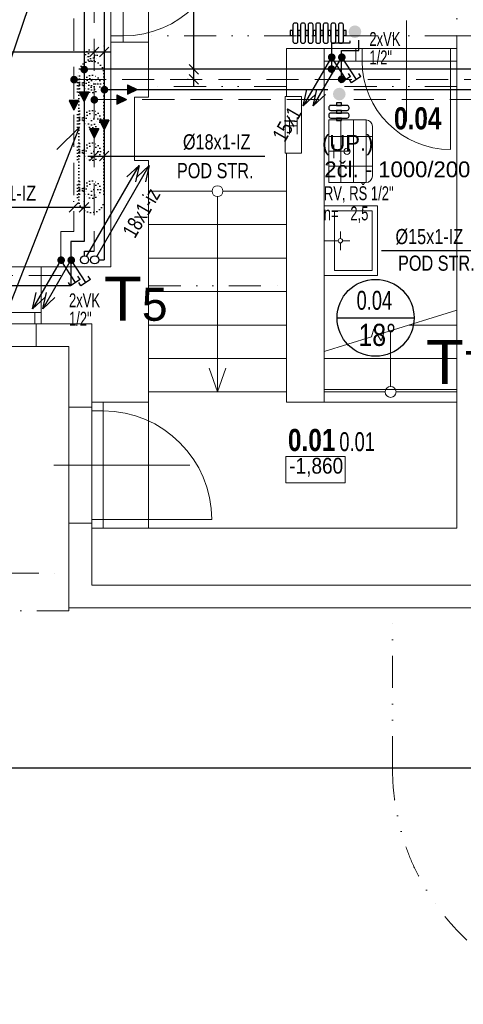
# Model space of a CAD drawing. Header units: millimetres. Extents: x 2424458 to 5109721, y -2781114 to -1335434.
# Tile 8 of 59: x 2478833 to 2482342, y -1420998 to -1413200. Entities that reach past the tile are written whole.
import ezdxf
from ezdxf.enums import TextEntityAlignment as Align

# ---------------------------------------------------------------- set-up
doc = ezdxf.new("R2010")
doc.units = ezdxf.units.MM
doc.header["$LTSCALE"] = 20
doc.header["$MEASUREMENT"] = 0
for name, pattern in [('Carkovana 2x_1', [200, 150, -50]), ('DASHED', [19.05, 12.7, -6.35]), ('DIVIDE', [31.75, 12.7, -6.35, 0, -6.35, 0, -6.35]), ('DOT', [0.25, 0, -0.25]), ('JIS_09_15', [300, 150, -50, 0, -50, 0, -50])]:
    doc.linetypes.add(name, pattern=pattern)
for name, color, linetype in [('ARMATURY', 2, 'Continuous'), ('KANALIZACE STÁV.', 2, 'Continuous'), ('KOTY', 2, 'Continuous'), ('ROZVODY', 6, 'Continuous'), ('slepak nový', 252, 'Continuous'), ('TZB_TOP rozvody', 6, 'Continuous'), ('UT', 6, 'Continuous'), ('Čísla místností', 7, 'Continuous')]:
    doc.layers.add(name, color=color, linetype=linetype)
doc.layers.add('Rámečky', color=7, linetype='Continuous', lineweight=25)
doc.layers.add('TZB TEXT', color=3, linetype='Continuous', lineweight=18)
doc.styles.add('Arial Black', font='ariblk.ttf')
doc.styles.add('ARIALNARROW', font='ARIALN.TTF')
doc.styles.add('ARIEL', font='ARIAL.TTF')
doc.styles.add('ROMAN', font='ic-romans.shx')
doc.styles.add('ROMANS', font='ic-romans.shx', dxfattribs={"width": 0.8})
doc.styles.get("Standard").update_dxf_attribs({"font": 'ic-romans.shx', "width": 0.8})
doc.dimstyles.new('M50', dxfattribs={"dimtxt": 100, "dimasz": 60, "dimexe": 50, "dimexo": 150, "dimgap": 100, "dimtad": 1, "dimdec": 0, "dimzin": 0, "dimdsep": 46, "dimtxsty": 'Standard', "dimblk1": 'OBLIQUE', "dimblk2": 'OBLIQUE', "dimsah": 1, "dimcen": 0.09, "dimdle": 50, "dimclrd": 256, "dimclre": 256, "dimclrt": 256, "dimadec": 0, "dimazin": 0, "dimtfac": 1, "dimtdec": 0, "dimtofl": 0, "dimtmove": 1, "dimatfit": 3, "dimldrblk": 'OBLIQUE', "dimfxl": 1, "dimarcsym": 0})

# ---------------------------------------------------------------- blocks, each defined once
blk = doc.blocks.new('*U727', base_point=(31500, 0))
at = {"layer": 'Rámečky', "linetype": 'Continuous'}
blk.add_line((0, 0), (31500, 0), dxfattribs=at)
blk = doc.blocks.new('*U408', base_point=(16994.7, 17725.8))
at = {"linetype": 'ByBlock', "ltscale": 20}
blk.add_hatch(color=0, dxfattribs=at).paths.add_polyline_path([(16994.7, 17688.3), (17069.7, 17725.8), (16994.7, 17763.3)])
at = {"color": 0, "linetype": 'ByBlock', "lineweight": -2, "ltscale": 20}
for p, q in [((16994.7, 17688.3), (16994.7, 17763.3)), ((16994.7, 17763.3), (17069.7, 17725.8)), ((16994.7, 17688.3), (17069.7, 17725.8))]:
    blk.add_line(p, q, dxfattribs=at)
blk = doc.blocks.new('B')
at = {"layer": 'TZB_TOP rozvody', "lineweight": -3, "ltscale": 200}
blk.add_hatch(color=3, dxfattribs=at).paths.add_polyline_path([(32.4, 1.9, 1), (-28.8, 1.9, 1)])
blk.add_hatch(color=3, dxfattribs=at).paths.add_polyline_path([(32.4, 1.9, 1), (-28.8, 1.9, 1)])
blk = doc.blocks.new('*U789')
at = {"color": 0, "linetype": 'ByBlock', "lineweight": -2}
for p, q in [((0, 0), (140, 0)), ((140, 30), (120, 30)), ((140, 30), (140, -30)), ((140, -30), (120, -30))]:
    blk.add_line(p, q, dxfattribs=at)
blk = doc.blocks.new('_OBLIQUE')
at = {"color": 0, "linetype": 'ByBlock'}
blk.add_line((-0.5, -0.5), (0.5, 0.5), dxfattribs=at)
blk = doc.blocks.new('*D828')
at = {"layer": 'Defpoints', "color": 0}
for p in [(2480211, -1413593.1), (2480216.7, -1413593.1), (2480214.4, -1413673.1)]:
    blk.add_point(p, dxfattribs=at)
at = {"layer": 'KOTY', "linetype": 'Continuous', "lineweight": -2}
for p, q in [((2480211, -1413593.1), (2480211, -1412323.7)), ((2480211, -1413723.1), (2480211, -1413543.1)), ((2480166.7, -1413593.1), (2480161, -1413593.1)), ((2480164.4, -1413673.1), (2480161, -1413673.1))]:
    blk.add_line(p, q, dxfattribs=at)
at = {"layer": 'KOTY', "lineweight": -2, "xscale": 75, "yscale": 75, "zscale": 75}
for p, rotation in [((2480211, -1413593.1), 270), ((2480211, -1413673.1), 90)]:
    blk.add_blockref('_OBLIQUE', p, dxfattribs=dict(at, rotation=rotation))
at = {"layer": 'KOTY', "lineweight": -3, "insert": (2480101, -1412702.8), "char_height": 120, "attachment_point": 5, "rotation": 90, "style": 'ROMANS'}
blk.add_mtext('%%c18x1-IZ', dxfattribs=at)
blk = doc.blocks.new('*D841')
at = {"layer": 'Defpoints', "color": 0}
for p in [(2479421.4, -1414283.7), (2479501.4, -1414280.2), (2479501.4, -1414286)]:
    blk.add_point(p, dxfattribs=at)
at = {"layer": 'KOTY', "linetype": 'Continuous', "lineweight": -2}
for p, q in [((2479421.4, -1414233.7), (2479421.4, -1414230.2)), ((2479501.4, -1414236), (2479501.4, -1414230.2)), ((2479371.4, -1414280.2), (2479551.4, -1414280.2)), ((2479501.4, -1414280.2), (2480770.9, -1414280.2))]:
    blk.add_line(p, q, dxfattribs=at)
at = {"layer": 'KOTY', "lineweight": -2, "xscale": 75, "yscale": 75, "zscale": 75}
blk.add_blockref('_OBLIQUE', (2479421.4, -1414280.2), dxfattribs=at)
at = {"layer": 'KOTY', "lineweight": -2, "xscale": 75, "yscale": 75, "zscale": 75, "rotation": 180}
blk.add_blockref('_OBLIQUE', (2479501.4, -1414280.2), dxfattribs=at)
at = {"layer": 'KOTY', "lineweight": -3, "insert": (2480391.7, -1414170.2), "char_height": 120, "attachment_point": 5, "style": 'ROMANS'}
blk.add_mtext('%%c18x1-IZ', dxfattribs=at)
blk = doc.blocks.new('*D842')
at = {"layer": 'Defpoints', "color": 0}
for p in [(2479421.4, -1413426.2), (2479421.4, -1413456.3), (2479501.4, -1413459.8)]:
    blk.add_point(p, dxfattribs=at)
at = {"layer": 'KOTY', "linetype": 'Continuous', "lineweight": -2}
for p, q in [((2479501.4, -1413409.8), (2479501.4, -1413406.3)), ((2479421.4, -1413456.3), (2477134.2, -1413456.3)), ((2479551.4, -1413456.3), (2479371.4, -1413456.3)), ((2479421.4, -1413476.2), (2479421.4, -1413506.3))]:
    blk.add_line(p, q, dxfattribs=at)
at = {"layer": 'KOTY', "lineweight": -2, "xscale": 75, "yscale": 75, "zscale": 75}
blk.add_blockref('_OBLIQUE', (2479421.4, -1413456.3), dxfattribs=at)
at = {"layer": 'KOTY', "lineweight": -2, "xscale": 75, "yscale": 75, "zscale": 75, "rotation": 180}
blk.add_blockref('_OBLIQUE', (2479501.4, -1413456.3), dxfattribs=at)
at = {"layer": 'KOTY', "lineweight": -3, "insert": (2477513.4, -1413346.3), "char_height": 120, "attachment_point": 5, "style": 'ROMANS'}
blk.add_mtext('%%c22x1-IZ', dxfattribs=at)
blk = doc.blocks.new('*D846')
at = {"layer": 'Defpoints', "color": 0}
for p in [(2479261.4, -1414686.5), (2479261.4, -1414692.3), (2479341.4, -1414690)]:
    blk.add_point(p, dxfattribs=at)
at = {"layer": 'KOTY', "linetype": 'Continuous', "lineweight": -2}
for p, q in [((2479261.4, -1414642.3), (2479261.4, -1414636.5)), ((2479341.4, -1414640), (2479341.4, -1414636.5)), ((2479261.4, -1414686.5), (2478316.1, -1414686.5)), ((2479391.4, -1414686.5), (2479211.4, -1414686.5))]:
    blk.add_line(p, q, dxfattribs=at)
at = {"layer": 'KOTY', "lineweight": -2, "xscale": 75, "yscale": 75, "zscale": 75}
blk.add_blockref('_OBLIQUE', (2479261.4, -1414686.5), dxfattribs=at)
at = {"layer": 'KOTY', "lineweight": -2, "xscale": 75, "yscale": 75, "zscale": 75, "rotation": 180}
blk.add_blockref('_OBLIQUE', (2479341.4, -1414686.5), dxfattribs=at)
at = {"layer": 'KOTY', "lineweight": -3, "insert": (2478695.3, -1414576.5), "char_height": 120, "attachment_point": 5, "style": 'ROMANS'}
blk.add_mtext('%%c18x1-IZ', dxfattribs=at)
blk = doc.blocks.new('*D876')
at = {"layer": 'Defpoints', "color": 0}
for p in [(2482622.4, -1415033.6), (2482702.4, -1415030.2), (2482702.4, -1415035.9)]:
    blk.add_point(p, dxfattribs=at)
at = {"layer": 'KOTY', "linetype": 'Continuous', "lineweight": -2}
for p, q in [((2482622.4, -1415030.2), (2481694.5, -1415030.2)), ((2482572.4, -1415030.2), (2482752.4, -1415030.2)), ((2482622.4, -1414983.6), (2482622.4, -1414980.2)), ((2482702.4, -1414985.9), (2482702.4, -1414980.2))]:
    blk.add_line(p, q, dxfattribs=at)
at = {"layer": 'KOTY', "lineweight": -2, "xscale": 75, "yscale": 75, "zscale": 75}
blk.add_blockref('_OBLIQUE', (2482622.4, -1415030.2), dxfattribs=at)
at = {"layer": 'KOTY', "lineweight": -2, "xscale": 75, "yscale": 75, "zscale": 75, "rotation": 180}
blk.add_blockref('_OBLIQUE', (2482702.4, -1415030.2), dxfattribs=at)
at = {"layer": 'KOTY', "lineweight": -3, "insert": (2482073.6, -1414920.2), "char_height": 120, "attachment_point": 5, "style": 'ROMANS'}
blk.add_mtext('%%c15x1-IZ', dxfattribs=at)

msp = doc.modelspace()

# ---------------------------------------------------------------- hatches: boundary and pattern name
at = {"layer": 'UT'}
for points in [[(2481485.1, -1413345.9, 1), (2481485.1, -1413245.9, 1)], [(2481311.4, -1413789.6, 1), (2481411.4, -1413789.6, 1)]]:
    msp.add_hatch(color=3, dxfattribs=at).paths.add_polyline_path(points)

# ---------------------------------------------------------------- linework, layer by layer
at = {"color": 7, "linetype": 'DOT', "ltscale": 5}
for p, q in [((2479299.5, -1414627.7), (2479299.5, -1413627.7)), ((2479499.5, -1413627.7), (2479499.5, -1414627.7))]:
    msp.add_line(p, q, dxfattribs=at)
at = {"color": 7, "linetype": 'Continuous'}
for points in [[(2473913, -1417795.3), (2477309.7, -1417795.3), (2479155.8, -1412353.4), (2479058.3, -1412495.9)], [(2473910.7, -1418250.8), (2477659.9, -1418250.8), (2479306.1, -1414050.5), (2479127.4, -1414229.2)]]:
    msp.add_lwpolyline(points, dxfattribs=at)
at = {"color": 7, "linetype": 'DOT', "ltscale": 5}
for points in [[(2479306.1, -1413644.4), (2479306.1, -1413773), (2479290.3, -1413773), (2479290.3, -1413644.4)], [(2479306.1, -1413922), (2479306.1, -1414050.5), (2479290.3, -1414050.5), (2479290.3, -1413922)], [(2479306.1, -1414180), (2479306.1, -1414308.5), (2479290.3, -1414308.5), (2479290.3, -1414180)], [(2479306.1, -1414481), (2479306.1, -1414609.5), (2479290.3, -1414609.5), (2479290.3, -1414481)]]:
    msp.add_lwpolyline(points, close=True, dxfattribs=at)
for points in [[(2479306.1, -1413708.7), (2479362, -1413689.7)], [(2479306.1, -1413708.7), (2479362, -1413727.6)], [(2479306.1, -1413986.2), (2479362, -1413967.3)], [(2479306.1, -1413986.2), (2479362, -1414005.2)], [(2479306.1, -1414244.3), (2479362, -1414225.3)], [(2479306.1, -1414244.3), (2479362, -1414263.2)], [(2479306.1, -1414545.3), (2479362, -1414526.3)], [(2479306.1, -1414545.3), (2479362, -1414564.2)]]:
    msp.add_lwpolyline(points, dxfattribs=at)
for centre, radius in [((2479399.5, -1413481.4), 46.2), ((2479399.5, -1413481.4), 27.4), ((2479404.2, -1413708.7), 68.1), ((2479404.2, -1413708.7), 46.2), ((2479404.2, -1413708.7), 27.4), ((2479404.2, -1413708.7), 27.4), ((2479404.2, -1413708.7), 14), ((2479404.2, -1413986.2), 68.1), ((2479404.2, -1413986.2), 46.2), ((2479404.2, -1413986.2), 14), ((2479404.2, -1414244.3), 68.1), ((2479404.2, -1414244.3), 46.2), ((2479404.2, -1414244.3), 14), ((2479404.2, -1414545.3), 68.1), ((2479404.2, -1414545.3), 46.2), ((2479404.2, -1414545.3), 14)]:
    msp.add_circle(centre, radius, dxfattribs=at)
for centre, start, end in [((2479399.5, -1413627.7), 0, 180), ((2479399.5, -1414627.7), 180, 0)]:
    msp.add_arc(centre, 100, start, end, dxfattribs=at)
at = {"layer": 'KANALIZACE STÁV.', "linetype": 'Continuous'}
for p, q in [((2481283.5, -1413522.8), (2481075.5, -1413883.2)), ((2481363.5, -1413522.8), (2481155.5, -1413883.2)), ((2481075.5, -1413883.2), (2481104.6, -1413754.3)), ((2481075.5, -1413883.2), (2481172.5, -1413793.6)), ((2481155.5, -1413883.2), (2481184.6, -1413754.3)), ((2481155.5, -1413883.2), (2481252.5, -1413793.6)), ((2479362, -1415075.4), (2479778, -1414354.8)), ((2479442, -1415075.4), (2479858, -1414354.8)), ((2479778, -1414354.8), (2479681, -1414444.4)), ((2479778, -1414354.8), (2479749, -1414483.6)), ((2479858, -1414354.8), (2479761, -1414444.4)), ((2479858, -1414354.8), (2479829, -1414483.6)), ((2479142.5, -1415130.2), (2478934.5, -1415490.5)), ((2479222.5, -1415130.2), (2479014.5, -1415490.5)), ((2478934.5, -1415490.5), (2478963.6, -1415361.7)), ((2478934.5, -1415490.5), (2479031.5, -1415400.9)), ((2479014.5, -1415490.5), (2479043.6, -1415361.7)), ((2479014.5, -1415490.5), (2479111.5, -1415400.9))]:
    msp.add_line(p, q, dxfattribs=at)
at = {"layer": 'ROZVODY', "color": 2, "linetype": 'Continuous'}
for centre in [(2479345.8, -1415102.6), (2479425.8, -1415102.6)]:
    msp.add_circle(centre, 32.2, dxfattribs=at)
at = {"layer": 'slepak nový', "linetype": 'DIVIDE', "lineweight": 13}
for p, q in [((2482292.5, -1412178.5), (2482292.5, -1413328.5)), ((2482292.5, -1413328.5), (2479852.5, -1413328.5)), ((2480942.5, -1413728.5), (2479852.5, -1413728.5)), ((2482292.5, -1413728.5), (2481252.5, -1413728.5)), ((2479852.5, -1415308.5), (2480942.5, -1415308.5)), ((2469202.5, -1417583.5), (2479222.5, -1417583.5)), ((2479222.5, -1417883.5), (2469202.5, -1417883.5)), ((2481782.5, -1419128.5), (2481782.5, -1417858.5))]:
    msp.add_line(p, q, dxfattribs=at)
at = {"layer": 'slepak nový', "linetype": 'JIS_09_15', "lineweight": 13}
for p, q in [((2479852.5, -1413378.5), (2479852.5, -1412278.5)), ((2479222.5, -1416268.5), (2479222.5, -1417188.5)), ((2479852.5, -1416228.5), (2479852.5, -1417228.5))]:
    msp.add_line(p, q, dxfattribs=at)
at = {"layer": 'slepak nový', "linetype": 'Continuous', "lineweight": 13}
for p, q in [((2479552.5, -1412478.5), (2479552.5, -1413378.5)), ((2479652.5, -1412478.5), (2479652.5, -1413378.5)), ((2481892.5, -1414007.1), (2481892.5, -1413207.1)), ((2479552.5, -1413328.5), (2479652.5, -1413328.5)), ((2482292.5, -1413328.5), (2482592.5, -1413328.5)), ((2482292.5, -1417228.5), (2482292.5, -1413328.5)), ((2479552.5, -1413378.5), (2479852.5, -1413378.5)), ((2479552.5, -1415158.5), (2479552.5, -1413378.5)), ((2479852.5, -1413814.5), (2479852.5, -1413378.5)), ((2480942.5, -1413428.5), (2481242.5, -1413428.5)), ((2480942.5, -1413428.5), (2480942.5, -1413808.5)), ((2481242.5, -1413428.5), (2481492.5, -1413428.5)), ((2481242.5, -1413528.5), (2481242.5, -1413428.5)), ((2481492.5, -1413428.5), (2481492.5, -1413528.5)), ((2481492.5, -1413428.5), (2482292.5, -1413428.5)), ((2481542.5, -1413428.5), (2481542.5, -1413528.5)), ((2482242.5, -1413428.5), (2482242.5, -1413528.5)), ((2481492.5, -1413528.5), (2481242.5, -1413528.5)), ((2481242.5, -1413528.5), (2481242.5, -1416228.5)), ((2481492.5, -1413528.5), (2482292.5, -1413528.5)), ((2482242.5, -1413528.5), (2482242.5, -1414228.5)), ((2479852.5, -1413814.5), (2479739.8, -1413814.5)), ((2479739.8, -1413814.5), (2479739.8, -1414314.5)), ((2481053.2, -1413808.5), (2480933.2, -1413808.5)), ((2480933.2, -1413808.5), (2480933.2, -1414258.5)), ((2480942.5, -1413808.5), (2481063.2, -1413808.5)), ((2481053.2, -1413808.5), (2481063.2, -1413808.5)), ((2481063.2, -1413808.5), (2481063.2, -1414258.5)), ((2481063.2, -1413808.5), (2481063.2, -1414258.5)), ((2480967.4, -1413976.2), (2480967.4, -1414106.2)), ((2481027.4, -1413976.2), (2481027.4, -1414106.2)), ((2481277.8, -1413994.8), (2481277.8, -1414489.8)), ((2481572.8, -1413994.8), (2481277.8, -1413994.8)), ((2481572.8, -1413994.8), (2481297.8, -1413994.8)), ((2481372.8, -1414489.8), (2481372.8, -1413994.8)), ((2481472.8, -1414489.8), (2481472.8, -1413994.8)), ((2481572.8, -1414489.8), (2481572.8, -1413994.8)), ((2480967.4, -1414041.2), (2481027.4, -1414041.2)), ((2481622.8, -1414439.8), (2481622.8, -1414044.8)), ((2481622.8, -1414125.1), (2481277.8, -1414125.1)), ((2480933.2, -1414258.5), (2481053.2, -1414258.5)), ((2480942.5, -1414258.5), (2480942.5, -1416228.5)), ((2481063.2, -1414258.5), (2480942.5, -1414258.5)), ((2481063.2, -1414258.5), (2481053.2, -1414258.5)), ((2481277.8, -1414242.3), (2481422.8, -1414242.3)), ((2481297.8, -1414242.3), (2481442.8, -1414242.3)), ((2481318.7, -1414188.5), (2481318.7, -1414242.3)), ((2481318.7, -1414296), (2481318.7, -1414242.3)), ((2479739.8, -1414314.5), (2479852.5, -1414314.5)), ((2479852.5, -1415258.5), (2479852.5, -1414314.5)), ((2481622.8, -1414359.4), (2481277.8, -1414359.4)), ((2481277.8, -1414489.8), (2481572.8, -1414489.8)), ((2481297.8, -1414489.8), (2481572.8, -1414489.8)), ((2480354.3, -1414558.5), (2479852.5, -1414558.5)), ((2480942.5, -1414558.5), (2480440.6, -1414558.5)), ((2480397.5, -1414601.7), (2480397.5, -1416148.5)), ((2481242.5, -1414675.2), (2481242.5, -1415225.9)), ((2481242.5, -1414675.2), (2481662.5, -1414675.2)), ((2481322.5, -1414715.2), (2481622.5, -1414715.2)), ((2481322.5, -1415185.9), (2481322.5, -1414715.2)), ((2481622.5, -1414715.2), (2481622.5, -1415185.9)), ((2481662.5, -1415225.9), (2481662.5, -1414675.2)), ((2480942.5, -1414823.5), (2479852.5, -1414823.5)), ((2481369.7, -1414933.4), (2481369.7, -1414876.7)), ((2481352.5, -1414950.5), (2481242.5, -1414950.5)), ((2481369.7, -1414967.7), (2481369.7, -1415024.4)), ((2481386.9, -1414950.5), (2481443.6, -1414950.5)), ((2480942.5, -1415088.5), (2479852.5, -1415088.5)), ((2479002.5, -1415158.5), (2478002.5, -1415158.5)), ((2479002.5, -1415608.5), (2479002.5, -1415158.5)), ((2479002.5, -1415158.5), (2479552.5, -1415158.5)), ((2479852.5, -1416228.5), (2479852.5, -1415158.5)), ((2481622.5, -1415185.9), (2481322.5, -1415185.9)), ((2481242.5, -1415225.9), (2481586.5, -1415225.9)), ((2481242.5, -1415225.9), (2481662.5, -1415225.9)), ((2480942.5, -1415353.5), (2479852.5, -1415353.5)), ((2481714.4, -1415680.6), (2482292.5, -1415501.2)), ((2479002.5, -1415518.5), (2478002.5, -1415518.5)), ((2478952.5, -1415518.5), (2478952.5, -1415608.5)), ((2479002.5, -1415608.5), (2478002.5, -1415608.5)), ((2478962.5, -1415608.5), (2478962.5, -1415788.5)), ((2478962.5, -1415608.5), (2479002.5, -1415608.5)), ((2479002.5, -1415608.5), (2479402.5, -1415608.5)), ((2479402.5, -1416228.5), (2479402.5, -1415608.5)), ((2480942.5, -1415618.5), (2479852.5, -1415618.5)), ((2481615.7, -1415711.3), (2481634.7, -1415648.3)), ((2481634.7, -1415648.3), (2481693.2, -1415743.5)), ((2481767.5, -1416105.3), (2481767.5, -1415664.2)), ((2482292.5, -1415618.5), (2481914.6, -1415618.5)), ((2481242.5, -1415827.1), (2481615.7, -1415711.3)), ((2481693.2, -1415743.5), (2481714.4, -1415680.6)), ((2478042.5, -1415788.5), (2478962.5, -1415788.5)), ((2478962.5, -1415788.5), (2479222.5, -1415788.5)), ((2479222.5, -1415788.5), (2479222.5, -1416268.5)), ((2480942.5, -1415883.5), (2479852.5, -1415883.5)), ((2482292.5, -1415883.5), (2481242.5, -1415883.5)), ((2480397.5, -1416148.5), (2480331.5, -1415959.7)), ((2480397.5, -1416148.5), (2480463.4, -1415959.7)), ((2480942.5, -1416148.5), (2479852.5, -1416148.5)), ((2481724.3, -1416148.5), (2481242.5, -1416148.5)), ((2482292.5, -1416148.5), (2481810.6, -1416148.5)), ((2479402.5, -1416268.5), (2479222.5, -1416268.5)), ((2479402.5, -1416268.5), (2479402.5, -1416228.5)), ((2479852.5, -1416228.5), (2479402.5, -1416228.5)), ((2479402.5, -1416228.5), (2479402.5, -1417228.5)), ((2479492.5, -1416228.5), (2479492.5, -1417228.5)), ((2480942.5, -1416228.5), (2481242.5, -1416228.5)), ((2479492.5, -1416298.5), (2479402.5, -1416298.5)), ((2481407.2, -1416660.9), (2480937.2, -1416660.9)), ((2480937.2, -1416660.9), (2480937.2, -1416869.3)), ((2481407.2, -1416869.3), (2481407.2, -1416660.9)), ((2479103.6, -1416728.5), (2480179.6, -1416728.5)), ((2480937.2, -1416869.3), (2481407.2, -1416869.3)), ((2479222.5, -1417188.5), (2479222.5, -1417858.5)), ((2479402.5, -1417188.5), (2479222.5, -1417188.5)), ((2479492.5, -1417158.5), (2479402.5, -1417158.5)), ((2479402.5, -1417188.5), (2479402.5, -1417228.5)), ((2479402.5, -1417678.5), (2479402.5, -1417228.5)), ((2479852.5, -1417228.5), (2479402.5, -1417228.5)), ((2479492.5, -1417158.5), (2480352.5, -1417158.5)), ((2479852.5, -1417228.5), (2482292.5, -1417228.5)), ((2479222.5, -1417583.5), (2479222.5, -1417883.5)), ((2479402.5, -1417678.5), (2484481.9, -1417678.5)), ((2481782.5, -1417678.5), (2481732.5, -1417678.5)), ((2481732.5, -1417678.5), (2482132.5, -1417678.5)), ((2482132.5, -1417678.5), (2481782.5, -1417678.5)), ((2479222.5, -1417858.5), (2479222.5, -1417858.5)), ((2479222.5, -1417858.5), (2479222.5, -1417858.5)), ((2481782.5, -1417858.5), (2479222.5, -1417858.5)), ((2479222.5, -1417858.5), (2479222.5, -1417858.5)), ((2479222.5, -1417858.5), (2479222.5, -1417858.5)), ((2484521.9, -1417858.5), (2481782.5, -1417858.5))]:
    msp.add_line(p, q, dxfattribs=at)
at = {"layer": 'slepak nový', "linetype": 'Carkovana 2x_1', "lineweight": 13}
for p, q in [((2481242.5, -1416128.5), (2482292.5, -1416128.5)), ((2481242.5, -1416228.5), (2482292.5, -1416228.5)), ((2479222.5, -1417583.5), (2479222.5, -1417883.5))]:
    msp.add_line(p, q, dxfattribs=at)
at = {"layer": 'slepak nový', "linetype": 'Continuous', "lineweight": 13}
for centre, radius in [((2481422.8, -1414242.3), 25), ((2480397.5, -1414558.5), 43.2), ((2481767.5, -1416148.5), 43.2)]:
    msp.add_circle(centre, radius, dxfattribs=at)
for centre, radius, start, end in [((2479652.5, -1412528.5), 800, 270, 0), ((2482242.5, -1413528.5), 700, 180, 270), ((2481572.8, -1414044.8), 50, 0, 90), ((2481572.8, -1414439.8), 50, 270, 0), ((2481369.7, -1414950.5), 17.2, 270.00002, 270), ((2479492.5, -1417158.5), 860, 0, 90)]:
    msp.add_arc(centre, radius, start, end, dxfattribs=at)
at = {"layer": 'slepak nový', "linetype": 'DIVIDE', "lineweight": 13}
msp.add_arc((2483652.5, -1419128.5), 1870, 180, 270, dxfattribs=at)
at = {"layer": 'TZB_TOP rozvody', "linetype": 'DASHED', "lineweight": 9}
for p, q in [((2479261.4, -1411287.1), (2479261.4, -1414876.9)), ((2479421.4, -1411447.1), (2479421.4, -1415032.6)), ((2481420.6, -1413673.1), (2479261.4, -1413673.1)), ((2486032.9, -1413673.1), (2481411.9, -1413673.1)), ((2479421.4, -1413833.1), (2481271.3, -1413833.1)), ((2481475.2, -1413833.1), (2486112.9, -1413833.1)), ((2479261.4, -1414876.9), (2479158.1, -1414876.9)), ((2479158.1, -1414876.9), (2479158.1, -1415227)), ((2479158.1, -1415227), (2472305.3, -1415227))]:
    msp.add_line(p, q, dxfattribs=at)
at = {"layer": 'UT', "lineweight": -3}
for p, q in [((2479341.4, -1411367.1), (2479341.4, -1414956.9)), ((2479501.4, -1411527.1), (2479501.4, -1415102.6)), ((2481420.6, -1413593.1), (2479341.4, -1413593.1)), ((2485952.9, -1413593.1), (2481379.1, -1413593.1)), ((2479501.4, -1413753.1), (2481271.3, -1413753.1)), ((2481475.2, -1413753.1), (2486192.9, -1413753.1)), ((2479341.4, -1414956.9), (2479238.1, -1414956.9)), ((2479238.1, -1414956.9), (2479238.1, -1415307)), ((2479345.8, -1415070.4), (2479345.8, -1415032.6)), ((2479345.8, -1415032.6), (2479421.4, -1415032.6)), ((2479458, -1415102.6), (2479501.4, -1415102.6)), ((2479238.1, -1415307), (2472225.3, -1415307))]:
    msp.add_line(p, q, dxfattribs=at)
at = {"layer": 'UT', "color": 2}
msp.add_line((2481343.4, -1415561.6), (2481953, -1415561.6), dxfattribs=at)
at = {"layer": 'UT', "color": 1}
for points in [[(2480994.8, -1413241.7), (2480994.8, -1413371.7, 0.414214), (2481009.8, -1413386.7), (2481018.8, -1413386.7, 0.414214), (2481033.8, -1413371.7), (2481033.8, -1413241.7, 0.414214), (2481018.8, -1413226.7), (2481009.8, -1413226.7, 0.414214)], [(2481054.8, -1413241.7), (2481054.8, -1413371.7, 0.414214), (2481069.8, -1413386.7), (2481078.8, -1413386.7, 0.414214), (2481093.8, -1413371.7), (2481093.8, -1413241.7, 0.414214), (2481078.8, -1413226.7), (2481069.8, -1413226.7, 0.414214)], [(2481114.8, -1413241.7), (2481114.8, -1413371.7, 0.414214), (2481129.8, -1413386.7), (2481138.8, -1413386.7, 0.414214), (2481153.8, -1413371.7), (2481153.8, -1413241.7, 0.414214), (2481138.8, -1413226.7), (2481129.8, -1413226.7, 0.414214)], [(2481174.8, -1413241.7), (2481174.8, -1413371.7, 0.414214), (2481189.8, -1413386.7), (2481198.8, -1413386.7, 0.414214), (2481213.8, -1413371.7), (2481213.8, -1413241.7, 0.414214), (2481198.8, -1413226.7), (2481189.8, -1413226.7, 0.414214)], [(2481234.8, -1413241.7), (2481234.8, -1413371.7, 0.414214), (2481249.8, -1413386.7), (2481258.8, -1413386.7, 0.414214), (2481273.8, -1413371.7), (2481273.8, -1413241.7, 0.414214), (2481258.8, -1413226.7), (2481249.8, -1413226.7, 0.414214)], [(2481294.8, -1413241.7), (2481294.8, -1413371.7, 0.414214), (2481309.8, -1413386.7), (2481318.8, -1413386.7, 0.414214), (2481333.8, -1413371.7), (2481333.8, -1413241.7, 0.414214), (2481318.8, -1413226.7), (2481309.8, -1413226.7, 0.414214)], [(2481354.8, -1413241.7), (2481354.8, -1413371.7, 0.414214), (2481369.8, -1413386.7), (2481378.8, -1413386.7, 0.414214), (2481393.8, -1413371.7), (2481393.8, -1413241.7, 0.414214), (2481378.8, -1413226.7), (2481369.8, -1413226.7, 0.414214)], [(2481423.4, -1413880), (2481293.4, -1413880, 0.414214), (2481278.4, -1413895), (2481278.4, -1413904, 0.414214), (2481293.4, -1413919), (2481423.4, -1413919, 0.414214), (2481438.4, -1413904), (2481438.4, -1413895, 0.414214)], [(2481423.4, -1413940), (2481293.4, -1413940, 0.414214), (2481278.4, -1413955), (2481278.4, -1413964, 0.414214), (2481293.4, -1413979), (2481423.4, -1413979, 0.414214), (2481438.4, -1413964), (2481438.4, -1413955, 0.414214)]]:
    msp.add_lwpolyline(points, format="xyb", close=True, dxfattribs=at)
for points in [[(2480973.8, -1413286.7), (2480973.8, -1413326.7), (2480994.8, -1413326.7), (2480994.8, -1413286.7)], [(2481033.8, -1413286.7), (2481033.8, -1413326.7), (2481054.8, -1413326.7), (2481054.8, -1413286.7)], [(2481093.8, -1413286.7), (2481093.8, -1413326.7), (2481114.8, -1413326.7), (2481114.8, -1413286.7)], [(2481153.8, -1413286.7), (2481153.8, -1413326.7), (2481174.8, -1413326.7), (2481174.8, -1413286.7)], [(2481213.8, -1413286.7), (2481213.8, -1413326.7), (2481234.8, -1413326.7), (2481234.8, -1413286.7)], [(2481273.8, -1413286.7), (2481273.8, -1413326.7), (2481294.8, -1413326.7), (2481294.8, -1413286.7)], [(2481333.8, -1413286.7), (2481333.8, -1413326.7), (2481354.8, -1413326.7), (2481354.8, -1413286.7)], [(2481393.8, -1413286.7), (2481393.8, -1413326.7), (2481414.8, -1413326.7), (2481414.8, -1413286.7)], [(2481378.4, -1413859), (2481338.4, -1413859), (2481338.4, -1413880), (2481378.4, -1413880)], [(2481378.4, -1413919), (2481338.4, -1413919), (2481338.4, -1413940), (2481378.4, -1413940)], [(2481378.4, -1413979), (2481338.4, -1413979), (2481338.4, -1414000), (2481378.4, -1414000)]]:
    msp.add_lwpolyline(points, close=True, dxfattribs=at)
at = {"layer": 'UT', "lineweight": -3}
for points in [[(2481445.1, -1413366.5), (2481445.1, -1413386.5), (2481299.1, -1413386.7), (2481299.1, -1413593.1)], [(2481379.1, -1413673.1), (2481379.1, -1413444.8), (2481516.3, -1413444.8), (2481516.3, -1413363.6)]]:
    msp.add_lwpolyline(points, dxfattribs=at)
at = {"layer": 'UT', "color": 2}
msp.add_circle((2481648.2, -1415561.6), 304.8, dxfattribs=at)

# ---------------------------------------------------------------- block references
at = {"layer": 'KANALIZACE STÁV.', "linetype": 'Continuous', "xscale": 1.5, "yscale": 1.5, "zscale": 1.5, "rotation": 303.0031006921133}
for p in [(2481298.8, -1413499), (2481380.9, -1413499), (2479157.8, -1415106.4), (2479239.9, -1415106.4)]:
    msp.add_blockref('*U789', p, dxfattribs=at)
at = {"layer": 'Rámečky'}
msp.add_blockref('*U727', (2499379.5, -1419126.6), dxfattribs=at)
at = {"layer": 'TZB_TOP rozvody', "color": 3, "lineweight": -3, "ltscale": 200, "xscale": -1}
for p, rotation in [((2479686.3, -1413753.1), 180.0014850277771), ((2479341.4, -1413773.1), 90.00148502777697), ((2479602, -1413833.1), 180.0014850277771), ((2479261.5, -1413840.9), 90.00148502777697), ((2479501.4, -1413996.7), 90.00148502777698), ((2479421.4, -1414064.5), 90.00148502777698)]:
    msp.add_blockref('*U408', p, dxfattribs=dict(at, rotation=rotation))
at = {"layer": 'UT', "lineweight": -3, "xscale": -1, "rotation": 180}
for p in [(2481299.7, -1413495.7), (2481379.7, -1413495.7), (2481297.9, -1413589.8), (2479341.4, -1413593.1), (2481377.9, -1413669.8), (2479261.4, -1413673.1), (2479501.4, -1413753.1), (2479421.4, -1413833.1), (2479158.7, -1415103), (2479238.7, -1415103)]:
    msp.add_blockref('B', p, dxfattribs=at)

# ---------------------------------------------------------------- texts
at = {"layer": 'ARMATURY', "color": 3, "style": 'ARIEL', "width": 0.8}
msp.add_text('18°', height=175, dxfattribs=at).set_placement((2481513.9, -1415836.6), align=Align.BOTTOM_LEFT)
at = {"layer": 'KOTY', "linetype": 'Continuous', "char_height": 120, "width": 745.143, "attachment_point": 5, "rotation": 60.0042, "style": 'ROMANS'}
for s, insert in [('15x1', (2480947.8, -1414027.8)), ('18x1-iz', (2479796, -1414730.5))]:
    msp.add_mtext(s, dxfattribs=dict(at, insert=insert))
at = {"layer": 'KOTY', "lineweight": -3, "char_height": 120, "width": 748.571, "attachment_point": 5, "style": 'ROMANS'}
for insert in [(2480379.7, -1414396.7), (2482129.4, -1415129.4)]:
    msp.add_mtext('POD STR.', dxfattribs=dict(at, insert=insert))
at = {"layer": 'slepak nový', "linetype": 'Continuous', "lineweight": 35, "style": 'Arial Black', "width": 0.69}
for s, p in [('0.04', (2481793.9, -1414069.3)), ('0.01', (2480955, -1416616.6))]:
    msp.add_text(s, height=175, dxfattribs=at).set_placement(p)
at = {"layer": 'slepak nový', "linetype": 'Continuous', "lineweight": 13, "style": 'ARIALNARROW', "width": 1.05}
msp.add_text('-1,860', height=125, dxfattribs=at).set_placement((2480965.8, -1416795.5))
at = {"layer": 'TZB TEXT', "style": 'ROMAN', "width": 0.7}
for s, p in [('2xVK ', (2481599.2, -1413441.2)), ('1/2"', (2481599.2, -1413587.1)), ('RV, RŠ 1/2"', (2481239.4, -1414662.8)), ('n=', (2481238.2, -1414822.7)), ('2,5', (2481448.6, -1414822.7)), ('2xVK ', (2479222.4, -1415511)), ('1/2"', (2479222.4, -1415656.9))]:
    msp.add_text(s, height=110, dxfattribs=at).set_placement(p, align=Align.BOTTOM_LEFT)
at = {"layer": 'TZB TEXT', "style": 'ARIEL'}
for s, p in [('(UP.)', (2481224.7, -1414275.5)), ('2čl. - 1000/200', (2481243, -1414485.6))]:
    msp.add_text(s, height=125, dxfattribs=at).set_placement(p, align=Align.BOTTOM_LEFT)
at = {"layer": 'TZB TEXT', "char_height": 350, "width": 565.2, "attachment_point": 1, "style": 'ARIEL'}
for s, insert in [('{\\fArial|b0|i0|c238|p34;T\\H0.75x;5}', (2479500.3, -1415234.9)), ('{\\fArial|b0|i0|c238|p34;T\\H0.75x;7}', (2482047.6, -1415736.4))]:
    msp.add_mtext(s, dxfattribs=dict(at, insert=insert))
at = {"layer": 'Čísla místností', "color": 7, "char_height": 150, "attachment_point": 7, "style": 'ARIEL'}
for s, insert in [('\\W0.69;0.04', (2481498.2, -1415500)), ('\\W0.69;0.01', (2481361.9, -1416619.6))]:
    msp.add_mtext(s, dxfattribs=dict(at, insert=insert))

# ---------------------------------------------------------------- dimensions: what is measured, and where the dimension line sits
at = {"layer": 'KOTY', "linetype": 'Continuous', "lineweight": -3}
for base, p1, p2, angle, text, picture, middle in [((2480211, -1413593.1), (2480214.4, -1413673.1), (2480216.7, -1413593.1), 90, '%%c18x1-IZ', '*D828', (2480211, -1412702.8)), ((2479421.4, -1413456.3), (2479501.4, -1413459.8), (2479421.4, -1413426.2), 180, '%%c22x1-IZ', '*D842', (2477513.4, -1413456.3)), ((2479261.4, -1414686.5), (2479341.4, -1414690), (2479261.4, -1414692.3), 180, '%%c18x1-IZ', '*D846', (2478695.3, -1414686.5))]:
    dim = msp.add_linear_dim(base=base, p1=p1, p2=p2, angle=angle, text=text, dimstyle='M50', override={"dimscale": 1, "dimtxt": 120, "dimasz": 75, "dimexe": 50, "dimexo": 50, "dimgap": 50, "dimtxsty": 'ROMANS'}, dxfattribs=at)
    dim.commit()
    dim.dimension.update_dxf_attribs({"geometry": picture, "text_midpoint": middle, "dimtype": 160})
for base, p1, p2, text, picture, middle in [((2479501.4, -1414280.2), (2479421.4, -1414283.7), (2479501.4, -1414286), '%%c18x1-IZ', '*D841', (2480391.7, -1414280.2)), ((2482702.4, -1415030.2), (2482622.4, -1415033.6), (2482702.4, -1415035.9), '%%c15x1-IZ', '*D876', (2482073.6, -1415030.2))]:
    dim = msp.add_linear_dim(base=base, p1=p1, p2=p2, text=text, dimstyle='M50', override={"dimscale": 1, "dimtxt": 120, "dimasz": 75, "dimexe": 50, "dimexo": 50, "dimgap": 50, "dimtxsty": 'ROMANS'}, dxfattribs=at)
    dim.commit()
    dim.dimension.update_dxf_attribs({"geometry": picture, "text_midpoint": middle, "dimtype": 160})

doc.saveas('drawing.dxf')
